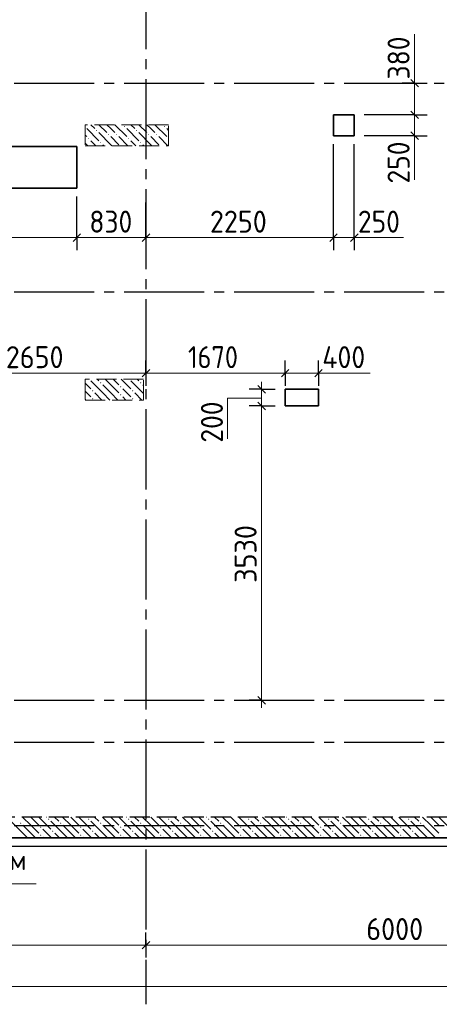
# Model space of a CAD drawing. Header units: millimetres. Extents: x 0 to 50400, y 0 to 35640.
# Tile 6 of 19: x 17000 to 22036, y 8317 to 20124. Entities that reach past the tile are written whole.
import ezdxf

# ---------------------------------------------------------------- set-up
doc = ezdxf.new("R2010")
doc.units = ezdxf.units.MM
doc.linetypes.add('______2', pattern=[324, 240, -84])
doc.linetypes.add('______5', pattern=[1320, 960, -120, 120, -120])
for name, color, linetype, lineweight in [('Standard', 7, 'Continuous', 25), ('ЖБ Перекрытие верхний уровень', 7, 'Continuous', 35), ('ЖБ Пилон', 7, 'Continuous', 35), ('ЖБ Стена верхний уровень', 7, 'Continuous', 35), ('Общий01', 7, 'Continuous', 13), ('Примечания', 7, 'Continuous', 13), ('Размерная линия_ общее', 7, 'Continuous', 13)]:
    doc.layers.add(name, color=color, linetype=linetype, lineweight=lineweight)
doc.layers.add('Оси', color=7, linetype='______5', true_color=0x656565)
doc.styles.add('ISOCPEUR', font='txt')

msp = doc.modelspace()

# ---------------------------------------------------------------- hatches: boundary and pattern name
at = {"layer": 'ЖБ Пилон', "linetype": 'Continuous', "lineweight": 18, "transparency": 33554687}
for points in [[(17785, 18844), (17787, 18841), (17785, 18839)], [(17916, 18793), (17924, 18801), (17931, 18793), (17924, 18785)], [(18252, 18841), (18260, 18849), (18267, 18841), (18260, 18833)], [(18396, 18793), (18404, 18801), (18411, 18793), (18404, 18785)], [(18732, 18841), (18740, 18849), (18747, 18841), (18740, 18833)], [(17820, 18697), (17828, 18705), (17835, 18697), (17828, 18689)], [(17964, 18649), (17972, 18657), (17979, 18649), (17972, 18641)], [(18060, 18745), (18068, 18753), (18075, 18745), (18068, 18737)], [(18156, 18745), (18164, 18753), (18171, 18745), (18164, 18737)], [(18300, 18697), (18308, 18705), (18315, 18697), (18308, 18689)], [(18444, 18649), (18452, 18657), (18459, 18649), (18452, 18641)], [(18540, 18745), (18548, 18753), (18555, 18745), (18548, 18737)], [(18636, 18745), (18644, 18753), (18651, 18745), (18644, 18737)], [(18780, 18697), (18785, 18703), (18785, 18692)], [(17830, 15812), (17828, 15809), (17825, 15812)], [(17964, 15769), (17972, 15777), (17979, 15769), (17972, 15761)], [(18204, 15721), (18212, 15729), (18219, 15721), (18212, 15714)], [(18310, 15812), (18308, 15809), (18305, 15812)], [(18444, 15769), (18452, 15777), (18459, 15769), (18452, 15761)], [(17868, 15673), (17876, 15681), (17883, 15673), (17876, 15665)], [(17868, 15577), (17876, 15585), (17883, 15577), (17876, 15569)], [(18204, 15625), (18212, 15633), (18219, 15625), (18212, 15617)], [(18348, 15673), (18356, 15681), (18363, 15673), (18356, 15665)], [(18348, 15577), (18356, 15585), (18363, 15577), (18356, 15569)]]:
    msp.add_hatch(color=7, dxfattribs=at).paths.add_polyline_path(points, flags=16)
at = {"layer": 'ЖБ Стена верхний уровень', "linetype": 'Continuous', "lineweight": 18, "transparency": 33554687}
for points in [[(17340, 10537), (17348, 10545), (17355, 10537), (17348, 10529)], [(17820, 10537), (17828, 10545), (17835, 10537), (17828, 10529)], [(18300, 10537), (18308, 10545), (18315, 10537), (18308, 10529)], [(18780, 10537), (18788, 10545), (18795, 10537), (18788, 10529)], [(19260, 10537), (19268, 10545), (19275, 10537), (19268, 10529)], [(19740, 10537), (19748, 10545), (19755, 10537), (19748, 10529)], [(20220, 10537), (20228, 10545), (20235, 10537), (20228, 10529)], [(20700, 10537), (20708, 10545), (20715, 10537), (20708, 10529)], [(21180, 10537), (21188, 10545), (21195, 10537), (21188, 10529)], [(21660, 10537), (21668, 10545), (21675, 10537), (21668, 10529)], [(17004, 10489), (17012, 10497), (17019, 10489), (17012, 10481)], [(17244, 10441), (17252, 10449), (17259, 10441), (17252, 10433)], [(17388, 10393), (17396, 10401), (17403, 10393), (17396, 10385)], [(17484, 10489), (17492, 10497), (17499, 10489), (17492, 10481)], [(17724, 10441), (17732, 10449), (17739, 10441), (17732, 10433)], [(17868, 10393), (17876, 10401), (17883, 10393), (17876, 10385)], [(17964, 10489), (17972, 10497), (17979, 10489), (17972, 10481)], [(18204, 10441), (18212, 10449), (18219, 10441), (18212, 10433)], [(18348, 10393), (18356, 10401), (18363, 10393), (18356, 10385)], [(18444, 10489), (18452, 10497), (18459, 10489), (18452, 10481)], [(18684, 10441), (18692, 10449), (18699, 10441), (18692, 10433)], [(18828, 10393), (18836, 10401), (18843, 10393), (18836, 10385)], [(18924, 10489), (18932, 10497), (18939, 10489), (18932, 10481)], [(19164, 10441), (19172, 10449), (19179, 10441), (19172, 10433)], [(19308, 10393), (19316, 10401), (19323, 10393), (19316, 10385)], [(19404, 10489), (19412, 10497), (19419, 10489), (19412, 10481)], [(19644, 10441), (19652, 10449), (19659, 10441), (19652, 10433)], [(19788, 10393), (19796, 10401), (19803, 10393), (19796, 10385)], [(19884, 10489), (19892, 10497), (19899, 10489), (19892, 10481)], [(20124, 10441), (20132, 10449), (20139, 10441), (20132, 10433)], [(20268, 10393), (20276, 10401), (20283, 10393), (20276, 10385)], [(20364, 10489), (20372, 10497), (20379, 10489), (20372, 10481)], [(20604, 10441), (20612, 10449), (20619, 10441), (20612, 10433)], [(20748, 10393), (20756, 10401), (20763, 10393), (20756, 10385)], [(20844, 10489), (20852, 10497), (20859, 10489), (20852, 10481)], [(21084, 10441), (21092, 10449), (21099, 10441), (21092, 10433)], [(21228, 10393), (21236, 10401), (21243, 10393), (21236, 10385)], [(21324, 10489), (21332, 10497), (21339, 10489), (21332, 10481)], [(21564, 10441), (21572, 10449), (21579, 10441), (21572, 10433)], [(21708, 10393), (21716, 10401), (21723, 10393), (21716, 10385)], [(21804, 10489), (21812, 10497), (21819, 10489), (21812, 10481)], [(17244, 10345), (17252, 10353), (17259, 10345), (17252, 10337)], [(17724, 10345), (17732, 10353), (17739, 10345), (17732, 10337)], [(18204, 10345), (18212, 10353), (18219, 10345), (18212, 10337)], [(18684, 10345), (18692, 10353), (18699, 10345), (18692, 10337)], [(19164, 10345), (19172, 10353), (19179, 10345), (19172, 10337)], [(19644, 10345), (19652, 10353), (19659, 10345), (19652, 10337)], [(20124, 10345), (20132, 10353), (20139, 10345), (20132, 10337)], [(20604, 10345), (20612, 10353), (20619, 10345), (20612, 10337)], [(21084, 10345), (21092, 10353), (21099, 10345), (21092, 10337)], [(21564, 10345), (21572, 10353), (21579, 10345), (21572, 10337)]]:
    msp.add_hatch(color=7, dxfattribs=at).paths.add_polyline_path(points, flags=16)

# ---------------------------------------------------------------- linework, layer by layer
at = {"layer": 'Standard', "color": 254, "linetype": 'Continuous', "lineweight": -3, "true_color": 0xc4c4ff, "transparency": 33554687}
msp.add_lwpolyline([(8915, 10212), (40365, 10212), (40365, 32712), (8915, 32712), (8915, 10212)], dxfattribs=at)
at = {"layer": 'ЖБ Перекрытие верхний уровень', "color": 7, "linetype": 'Continuous', "lineweight": 35, "transparency": 33554687}
for p, q in [((20765, 18982), (20765, 18732)), ((21015, 18982), (20765, 18982)), ((21015, 18732), (21015, 18982)), ((20765, 18732), (21015, 18732)), ((17685, 18602), (14735, 18602)), ((17685, 18102), (17685, 18602)), ((14735, 18102), (17685, 18102)), ((20586, 15692), (20186, 15692)), ((20186, 15692), (20186, 15492)), ((20586, 15492), (20586, 15692)), ((20186, 15492), (20586, 15492)), ((15565, 10312), (40265, 10312))]:
    msp.add_line(p, q, dxfattribs=at)
at = {"layer": 'ЖБ Пилон', "color": 253, "linetype": '______2', "lineweight": 13, "true_color": 0xa0a0a0, "transparency": 33554687}
for p, q in [((18785, 18862), (17785, 18862)), ((17785, 18862), (17785, 18612)), ((18785, 18612), (18785, 18862)), ((17785, 18612), (18785, 18612)), ((18485, 15812), (17785, 15812)), ((17785, 15812), (17785, 15562)), ((18485, 15562), (18485, 15812)), ((17785, 15562), (18485, 15562))]:
    msp.add_line(p, q, dxfattribs=at)
at = {"layer": 'ЖБ Пилон', "color": 9, "linetype": 'Continuous', "lineweight": 18, "true_color": 0xc7c7c7, "transparency": 33554687}
for p, q in [((17804, 18817), (17948, 18673)), ((17854, 18862), (17900, 18817)), ((17950, 18862), (18044, 18769)), ((18092, 18817), (18046, 18862)), ((18140, 18769), (18092, 18817)), ((18142, 18862), (18284, 18721)), ((18284, 18817), (18428, 18673)), ((18334, 18862), (18380, 18817)), ((18430, 18862), (18524, 18769)), ((18572, 18817), (18526, 18862)), ((18620, 18769), (18572, 18817)), ((18622, 18862), (18764, 18721)), ((18764, 18817), (18785, 18796)), ((17785, 18740), (17804, 18721)), ((17913, 18612), (17852, 18673)), ((18092, 18625), (17948, 18769)), ((18092, 18721), (18188, 18625)), ((18188, 18721), (18297, 18612)), ((18393, 18612), (18332, 18673)), ((18572, 18625), (18428, 18769)), ((18572, 18721), (18668, 18625)), ((18668, 18721), (18777, 18612)), ((17785, 18644), (17817, 18612)), ((17996, 18625), (18008, 18612)), ((18092, 18625), (18104, 18612)), ((18476, 18625), (18488, 18612)), ((18572, 18625), (18584, 18612)), ((17785, 15764), (17852, 15697)), ((17996, 15649), (17852, 15793)), ((17929, 15812), (17948, 15793)), ((17996, 15745), (18092, 15649)), ((18092, 15745), (18024, 15812)), ((18092, 15745), (18188, 15649)), ((18120, 15812), (18188, 15745)), ((18216, 15812), (18332, 15697)), ((18476, 15649), (18332, 15793)), ((18409, 15812), (18428, 15793)), ((18476, 15745), (18485, 15736)), ((17804, 15649), (17785, 15668)), ((17852, 15601), (17804, 15649)), ((17900, 15649), (17986, 15562)), ((17996, 15649), (18082, 15562)), ((18092, 15649), (18178, 15562)), ((18284, 15649), (18236, 15697)), ((18236, 15601), (18274, 15562)), ((18332, 15601), (18284, 15649)), ((18380, 15649), (18466, 15562)), ((18476, 15649), (18485, 15640)), ((17785, 15572), (17794, 15562))]:
    msp.add_line(p, q, dxfattribs=at)
at = {"layer": 'ЖБ Стена верхний уровень', "color": 251, "linetype": '______2', "lineweight": -3, "true_color": 0x656565, "transparency": 33554687}
for p, q in [((33465, 10562), (15765, 10562)), ((9265, 10312), (40165, 10312))]:
    msp.add_line(p, q, dxfattribs=at)
at = {"layer": 'ЖБ Стена верхний уровень', "color": 9, "linetype": 'Continuous', "lineweight": 18, "true_color": 0xc7c7c7, "transparency": 33554687}
for p, q in [((17036, 10369), (16892, 10513)), ((17132, 10465), (17034, 10562)), ((17132, 10561), (17228, 10465)), ((17228, 10561), (17372, 10417)), ((17322, 10562), (17324, 10561)), ((17516, 10369), (17372, 10513)), ((17418, 10562), (17468, 10513)), ((17612, 10465), (17514, 10562)), ((17612, 10561), (17708, 10465)), ((17708, 10561), (17852, 10417)), ((17802, 10562), (17804, 10561)), ((17996, 10369), (17852, 10513)), ((17898, 10562), (17948, 10513)), ((18092, 10465), (17994, 10562)), ((18092, 10561), (18188, 10465)), ((18188, 10561), (18332, 10417)), ((18282, 10562), (18284, 10561)), ((18476, 10369), (18332, 10513)), ((18378, 10562), (18428, 10513)), ((18572, 10465), (18474, 10562)), ((18572, 10561), (18668, 10465)), ((18668, 10561), (18812, 10417)), ((18762, 10562), (18764, 10561)), ((18956, 10369), (18812, 10513)), ((18858, 10562), (18908, 10513)), ((19052, 10465), (18954, 10562)), ((19052, 10561), (19148, 10465)), ((19148, 10561), (19292, 10417)), ((19242, 10562), (19244, 10561)), ((19436, 10369), (19292, 10513)), ((19338, 10562), (19388, 10513)), ((19532, 10465), (19434, 10562)), ((19532, 10561), (19628, 10465)), ((19628, 10561), (19772, 10417)), ((19722, 10562), (19724, 10561)), ((19916, 10369), (19772, 10513)), ((19818, 10562), (19868, 10513)), ((20012, 10465), (19914, 10562)), ((20012, 10561), (20108, 10465)), ((20108, 10561), (20252, 10417)), ((20202, 10562), (20204, 10561)), ((20396, 10369), (20252, 10513)), ((20298, 10562), (20348, 10513)), ((20492, 10465), (20394, 10562)), ((20492, 10561), (20588, 10465)), ((20588, 10561), (20732, 10417)), ((20682, 10562), (20684, 10561)), ((20876, 10369), (20732, 10513)), ((20778, 10562), (20828, 10513)), ((20972, 10465), (20874, 10562)), ((20972, 10561), (21068, 10465)), ((21068, 10561), (21212, 10417)), ((21162, 10562), (21164, 10561)), ((21356, 10369), (21212, 10513)), ((21258, 10562), (21308, 10513)), ((21452, 10465), (21354, 10562)), ((21452, 10561), (21548, 10465)), ((21548, 10561), (21692, 10417)), ((21642, 10562), (21644, 10561)), ((21836, 10369), (21692, 10513)), ((21738, 10562), (21788, 10513)), ((21932, 10465), (21834, 10562)), ((21932, 10561), (22028, 10465)), ((22028, 10561), (22172, 10417)), ((17036, 10465), (17132, 10369)), ((17132, 10465), (17228, 10369)), ((17324, 10369), (17276, 10417)), ((17516, 10465), (17612, 10369)), ((17612, 10465), (17708, 10369)), ((17804, 10369), (17756, 10417)), ((17996, 10465), (18092, 10369)), ((18092, 10465), (18188, 10369)), ((18284, 10369), (18236, 10417)), ((18476, 10465), (18572, 10369)), ((18572, 10465), (18668, 10369)), ((18764, 10369), (18716, 10417)), ((18956, 10465), (19052, 10369)), ((19052, 10465), (19148, 10369)), ((19244, 10369), (19196, 10417)), ((19436, 10465), (19532, 10369)), ((19532, 10465), (19628, 10369)), ((19724, 10369), (19676, 10417)), ((19916, 10465), (20012, 10369)), ((20012, 10465), (20108, 10369)), ((20204, 10369), (20156, 10417)), ((20396, 10465), (20492, 10369)), ((20492, 10465), (20588, 10369)), ((20684, 10369), (20636, 10417)), ((20876, 10465), (20972, 10369)), ((20972, 10465), (21068, 10369)), ((21164, 10369), (21116, 10417)), ((21356, 10465), (21452, 10369)), ((21452, 10465), (21548, 10369)), ((21644, 10369), (21596, 10417)), ((21836, 10465), (21932, 10369)), ((21932, 10465), (22028, 10369)), ((17036, 10369), (17092, 10312)), ((17132, 10369), (17188, 10312)), ((17276, 10321), (17284, 10312)), ((17372, 10321), (17324, 10369)), ((17420, 10369), (17476, 10312)), ((17516, 10369), (17572, 10312)), ((17612, 10369), (17668, 10312)), ((17756, 10321), (17764, 10312)), ((17852, 10321), (17804, 10369)), ((17900, 10369), (17956, 10312)), ((17996, 10369), (18052, 10312)), ((18092, 10369), (18148, 10312)), ((18236, 10321), (18244, 10312)), ((18332, 10321), (18284, 10369)), ((18380, 10369), (18436, 10312)), ((18476, 10369), (18532, 10312)), ((18572, 10369), (18628, 10312)), ((18716, 10321), (18724, 10312)), ((18812, 10321), (18764, 10369)), ((18860, 10369), (18916, 10312)), ((18956, 10369), (19012, 10312)), ((19052, 10369), (19108, 10312)), ((19196, 10321), (19204, 10312)), ((19292, 10321), (19244, 10369)), ((19340, 10369), (19396, 10312)), ((19436, 10369), (19492, 10312)), ((19532, 10369), (19588, 10312)), ((19676, 10321), (19684, 10312)), ((19772, 10321), (19724, 10369)), ((19820, 10369), (19876, 10312)), ((19916, 10369), (19972, 10312)), ((20012, 10369), (20068, 10312)), ((20156, 10321), (20164, 10312)), ((20252, 10321), (20204, 10369)), ((20300, 10369), (20356, 10312)), ((20396, 10369), (20452, 10312)), ((20492, 10369), (20548, 10312)), ((20636, 10321), (20644, 10312)), ((20732, 10321), (20684, 10369)), ((20780, 10369), (20836, 10312)), ((20876, 10369), (20932, 10312)), ((20972, 10369), (21028, 10312)), ((21116, 10321), (21124, 10312)), ((21212, 10321), (21164, 10369)), ((21260, 10369), (21316, 10312)), ((21356, 10369), (21412, 10312)), ((21452, 10369), (21508, 10312)), ((21596, 10321), (21604, 10312)), ((21692, 10321), (21644, 10369)), ((21740, 10369), (21796, 10312)), ((21836, 10369), (21892, 10312)), ((21932, 10369), (21988, 10312))]:
    msp.add_line(p, q, dxfattribs=at)
at = {"layer": 'Оси', "color": 8, "linetype": '______5', "lineweight": -3, "transparency": 33554687}
for p, q in [((18515, 32612), (18515, 8317)), ((9015, 19362), (42963, 19362)), ((9015, 16862), (42963, 16862)), ((9015, 11962), (42963, 11962)), ((9015, 11462), (42963, 11462)), ((9015, 10462), (42963, 10462))]:
    msp.add_line(p, q, dxfattribs=at)
at = {"layer": 'Примечания', "color": 7, "linetype": 'Continuous', "lineweight": 13, "transparency": 33554687}
for p, q in [((21739, 19362), (21739, 19952)), ((21739, 18732), (21739, 18202)), ((21015, 17510), (21605, 17510)), ((20586, 15885), (21206, 15885)), ((19903, 15586), (19493, 15586)), ((19493, 15586), (19493, 15096)), ((17198, 9762), (13908, 9762))]:
    msp.add_line(p, q, dxfattribs=at)
at = {"layer": 'Размерная линия_ общее', "color": 7, "linetype": 'Continuous', "lineweight": 25, "transparency": 33554687}
for p, q in [((21784, 19317), (21694, 19407)), ((21784, 18937), (21694, 19027)), ((21784, 18687), (21694, 18777)), ((17640, 17465), (17730, 17555)), ((18470, 17465), (18560, 17555)), ((20720, 17465), (20810, 17555)), ((20970, 17465), (21060, 17555)), ((18470, 15840), (18560, 15930)), ((20141, 15840), (20231, 15930)), ((20541, 15840), (20631, 15930)), ((19948, 15647), (19858, 15737)), ((19948, 15447), (19858, 15537)), ((19948, 11917), (19858, 12007)), ((18470, 8982), (18560, 9072))]:
    msp.add_line(p, q, dxfattribs=at)
at = {"layer": 'Размерная линия_ общее', "color": 7, "linetype": 'Continuous', "lineweight": 13, "transparency": 33554687}
for p, q in [((21739, 19362), (21739, 19452)), ((21739, 18982), (21739, 19362)), ((21739, 18732), (21739, 18982)), ((21739, 18732), (21739, 18642)), ((14735, 17510), (17685, 17510)), ((17685, 17510), (18515, 17510)), ((18515, 17510), (20765, 17510)), ((20765, 17510), (21015, 17510)), ((21015, 17510), (21105, 17510)), ((15865, 15885), (18515, 15885)), ((18515, 15885), (20186, 15885)), ((20186, 15885), (20586, 15885)), ((20586, 15885), (20676, 15885)), ((19903, 15692), (19903, 15782)), ((19903, 15492), (19903, 15692)), ((19903, 11962), (19903, 11872)), ((12515, 9027), (18515, 9027)), ((18515, 9027), (24515, 9027)), ((9265, 8532), (40067, 8532))]:
    msp.add_line(p, q, dxfattribs=at)
at = {"layer": 'Размерная линия_ общее', "color": 253, "linetype": 'Continuous', "lineweight": -3, "true_color": 0xa0a0a0, "transparency": 33554687}
for p, q in [((21739, 19362), (21589, 19362)), ((21739, 19362), (21889, 19362)), ((21739, 19362), (21739, 19362)), ((21739, 18982), (21589, 18982)), ((21739, 18982), (21889, 18982)), ((21739, 18732), (21589, 18732)), ((21739, 18732), (21889, 18732)), ((17685, 17510), (17685, 17660)), ((18515, 17510), (18515, 17660)), ((20765, 17510), (20765, 17660)), ((21015, 17510), (21015, 17660)), ((17685, 17510), (17685, 17360)), ((18515, 17510), (18515, 17360)), ((20765, 17510), (20765, 17360)), ((21015, 17510), (21015, 17360)), ((18515, 15885), (18515, 16035)), ((20186, 15885), (20186, 16035)), ((20586, 15885), (20586, 16035)), ((18515, 15885), (18515, 15735)), ((18515, 15885), (18515, 15785)), ((20186, 15885), (20186, 15735)), ((20186, 15885), (20186, 15792)), ((20586, 15885), (20586, 15735)), ((20586, 15885), (20586, 15792)), ((19903, 15692), (19753, 15692)), ((19903, 15692), (20053, 15692)), ((19903, 15692), (20066, 15692)), ((19903, 15492), (19753, 15492)), ((19903, 15492), (20053, 15492)), ((19903, 15492), (20066, 15492)), ((19903, 11962), (19753, 11962)), ((19903, 11962), (20053, 11962)), ((19903, 11962), (19903, 11962)), ((18515, 9027), (18515, 9177)), ((18515, 9027), (18515, 8877))]:
    msp.add_line(p, q, dxfattribs=at)
for points in [[(21739, 18982), (21719, 18982), (21719, 18982), (21135, 18982)], [(21739, 18732), (21719, 18732), (21719, 18732), (21135, 18732)], [(20765, 17510), (20765, 17530), (20765, 17530), (20765, 18632)], [(21015, 17510), (21015, 17530), (21015, 17530), (21015, 18632)], [(17685, 17510), (17685, 17530), (17685, 17530), (17685, 17530), (17685, 17530), (17685, 17530), (17685, 17530), (17685, 18002)], [(18515, 17510), (18515, 17530), (18515, 17530), (18515, 17530), (18515, 17530), (18515, 17932)]]:
    msp.add_lwpolyline(points, dxfattribs=at)
at = {"layer": 'Размерная линия_ общее', "color": 7, "linetype": 'Continuous', "lineweight": 13, "transparency": 33554687}
msp.add_lwpolyline([(19903, 11962), (19903, 13273), (19903, 13273), (19903, 15492)], dxfattribs=at)

# ---------------------------------------------------------------- texts
at = {"layer": 'Общий01', "color": 251, "linetype": 'Continuous', "lineweight": 18, "true_color": 0x656565, "transparency": 33554687, "insert": (14007, 9862), "char_height": 240, "width": 3284.68, "attachment_point": 7, "style": 'ISOCPEUR'}
msp.add_mtext('\\W0.98;лестница см. альбом', dxfattribs=at)
at = {"layer": 'Размерная линия_ общее', "color": 7, "linetype": 'Continuous', "lineweight": 25, "transparency": 33554687, "char_height": 264, "attachment_point": 7, "rotation": 90, "style": 'ISOCPEUR'}
for s, insert, width in [('\\W0.91;380', (21679, 19407), 674.39), ('\\W0.91;250', (21679, 18159), 674.39), ('\\W0.91;200', (19439, 15052), 674.39), ('\\W0.93;3530', (19843, 13371), 861.71)]:
    msp.add_mtext(s, dxfattribs=dict(at, insert=insert, width=width))
at = {"layer": 'Размерная линия_ общее', "color": 7, "linetype": 'Continuous', "lineweight": 25, "transparency": 33554687, "char_height": 264, "attachment_point": 7, "style": 'ISOCPEUR'}
for s, insert, width in [('\\W0.91;830', (17836, 17570), 674.39), ('\\W0.93;2250', (19283, 17570), 861.72), ('\\W0.91;250', (21059, 17570), 674.38), ('\\W0.93;2650', (16834, 15945), 861.7), ('\\W0.87;1670', (19020, 15945), 800.28), ('\\W0.92;400', (20631, 15945), 701.33), ('\\W0.93;6000', (21159, 9087), 861.71)]:
    msp.add_mtext(s, dxfattribs=dict(at, insert=insert, width=width))

doc.saveas('drawing.dxf')
